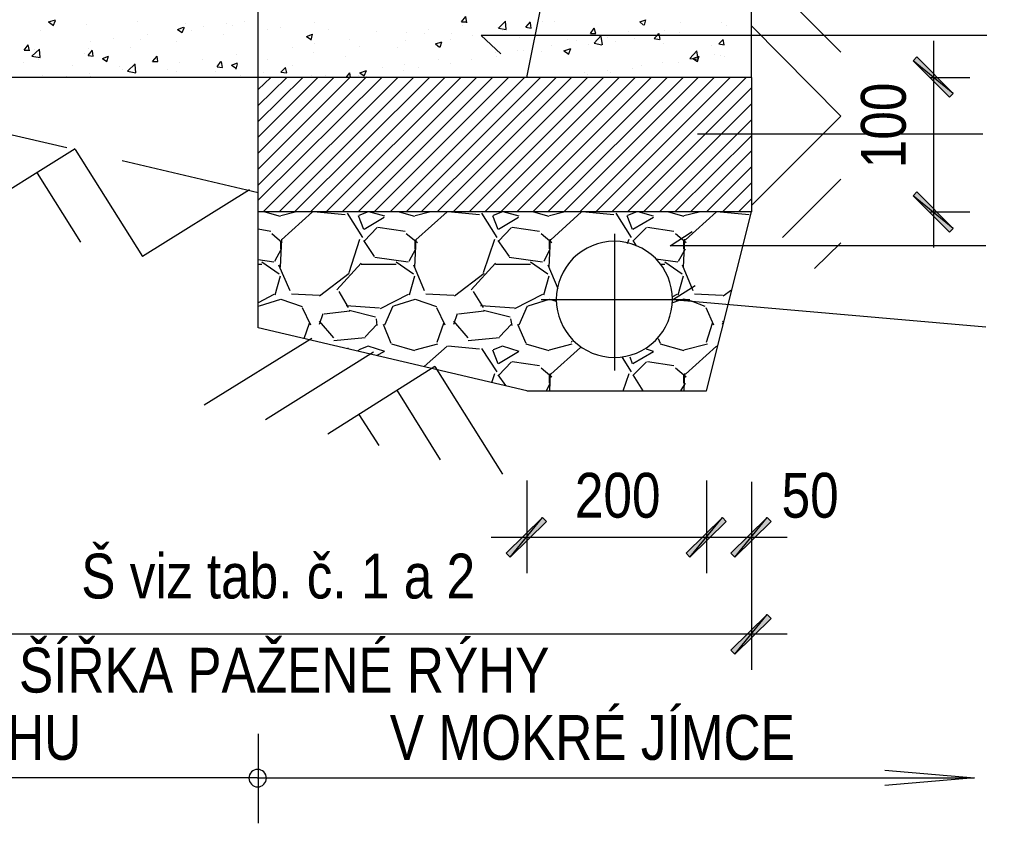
# Model space of a CAD drawing. Header units: millimetres. Extents: x 1 to 467423, y 3 to 105000.
# Tile 26 of 40: x 344214 to 344269, y 66178 to 66222. Entities that reach past the tile are written whole.
import ezdxf

# ---------------------------------------------------------------- set-up
doc = ezdxf.new("R2010")
doc.units = ezdxf.units.MM
doc.linetypes.add('atContinuous2', pattern=[0])
for name, color, linetype in [('CARKOV- 035', 7, 'Continuous'), ('CERCHOV- 013', 7, 'Continuous'), ('KOTY', 7, 'Continuous'), ('PLNA- 013', 7, 'Continuous'), ('PLNA- 015', 7, 'Continuous'), ('PLNA- 020', 7, 'Continuous'), ('PLNA- 035', 7, 'Continuous')]:
    doc.layers.add(name, color=color, linetype=linetype)
doc.layers.add('Kce_popis', color=174, linetype='Continuous', lineweight=18)
doc.layers.add('SRAFY', color=7, linetype='Continuous', lineweight=20)
doc.styles.add('STANDARD_NAROW', font='ARIALN.TTF')

msp = doc.modelspace()

# ---------------------------------------------------------------- hatches: boundary and pattern name
at = {"layer": 'KOTY'}
for points in [[(344266.27, 66218.386), (344264.026, 66220.207), (344264.238, 66220.419)], [(344266.058, 66218.175), (344266.27, 66218.386), (344264.026, 66220.207)], [(344266.27, 66210.854), (344264.026, 66212.675), (344264.238, 66212.887)], [(344266.058, 66210.643), (344266.27, 66210.854), (344264.026, 66212.675)], [(344241.333, 66192.734), (344241.545, 66192.523), (344243.365, 66194.724)], [(344241.545, 66192.523), (344243.365, 66194.724), (344243.577, 66194.512)], [(344251.367, 66192.734), (344251.579, 66192.523), (344253.399, 66194.724)], [(344251.579, 66192.523), (344253.399, 66194.724), (344253.611, 66194.512)], [(344253.865, 66192.734), (344254.077, 66192.523), (344255.897, 66194.724)], [(344254.077, 66192.523), (344255.897, 66194.724), (344256.109, 66194.512)], [(344253.865, 66187.324), (344254.077, 66187.112), (344255.897, 66189.313)], [(344254.077, 66187.112), (344255.897, 66189.313), (344256.109, 66189.102)]]:
    msp.add_hatch(color=0, dxfattribs=at).paths.add_polyline_path(points)

# ---------------------------------------------------------------- linework, layer by layer
at = {"layer": 'CARKOV- 035', "color": 7, "linetype": 'atContinuous2'}
for points in [[(344242.476, 66219.28), (344243.365, 66223.64)], [(344216.82, 66215.342), (344210.639, 66216.782)], [(344227.489, 66212.844), (344219.911, 66214.622)]]:
    msp.add_lwpolyline(points, dxfattribs=at)
at = {"layer": 'CERCHOV- 013', "color": 0, "linetype": 'atContinuous2'}
for points in [[(344227.489, 66219.322), (344227.489, 66225.672)], [(344227.489, 66216.147), (344227.489, 66216.147)], [(344227.489, 66209.542), (344227.489, 66212.971)]]:
    msp.add_lwpolyline(points, dxfattribs=at)
at = {"layer": 'KOTY', "color": 7, "linetype": 'atContinuous2'}
for points in [[(344238.835, 66222.37), (344239.089, 66222.666)], [(344239.132, 66222.328), (344239.089, 66222.666)], [(344215.804, 66222.37), (344216.185, 66222.497)], [(344215.804, 66222.37), (344216.058, 66222.201)], [(344216.058, 66222.158), (344216.185, 66222.455)], [(344217.921, 66222.243), (344217.921, 66222.243)], [(344220.757, 66222.412), (344220.757, 66222.412)], [(344223.425, 66222.285), (344223.425, 66222.285)], [(344224.441, 66222.116), (344224.441, 66222.116)], [(344225.711, 66222.285), (344225.711, 66222.285)], [(344226.092, 66222.201), (344226.092, 66222.201)], [(344226.727, 66222.412), (344226.727, 66222.412)], [(344230.664, 66222.328), (344230.664, 66222.328)], [(344238.835, 66222.37), (344239.132, 66222.37)], [(344238.878, 66222.201), (344238.878, 66222.201)], [(344240.91, 66222.031), (344241.291, 66222.412)], [(344241.333, 66221.947), (344241.291, 66222.412)], [(344242.434, 66222.074), (344242.688, 66222.37)], [(344242.73, 66222.031), (344242.688, 66222.328)], [(344243.365, 66222.37), (344243.365, 66222.37)], [(344244.043, 66222.412), (344244.043, 66222.412)], [(344248.785, 66222.37), (344249.123, 66222.497)], [(344248.785, 66222.37), (344248.996, 66222.201)], [(344249.039, 66222.201), (344249.123, 66222.497)], [(344251.071, 66222.328), (344251.071, 66222.328)], [(344253.315, 66222.328), (344253.315, 66222.328)], [(344253.611, 66222.158), (344253.611, 66222.158)], [(344215.338, 66221.904), (344215.338, 66221.904)], [(344221.308, 66221.693), (344221.308, 66221.693)], [(344223.001, 66221.947), (344223.34, 66222.074)], [(344223.001, 66221.947), (344223.255, 66221.777)], [(344223.255, 66221.777), (344223.382, 66222.074)], [(344223.806, 66221.904), (344223.806, 66221.904)], [(344225.541, 66221.65), (344225.541, 66221.65)], [(344228.039, 66221.947), (344228.039, 66221.947)], [(344228.759, 66222.074), (344228.759, 66222.074)], [(344230.199, 66221.566), (344230.537, 66221.693)], [(344230.199, 66221.566), (344230.453, 66221.396)], [(344230.453, 66221.354), (344230.537, 66221.693)], [(344231.426, 66221.947), (344231.426, 66221.947)], [(344234.094, 66221.862), (344234.094, 66221.862)], [(344235.745, 66221.777), (344235.745, 66221.777)], [(344236.761, 66221.735), (344236.761, 66221.735)], [(344236.972, 66221.947), (344236.972, 66221.947)], [(344238.285, 66221.735), (344238.285, 66221.735)], [(344239.428, 66221.608), (344239.428, 66221.608)], [(344240.867, 66222.074), (344240.867, 66222.074)], [(344240.91, 66222.031), (344241.333, 66221.947)], [(344241.122, 66221.904), (344241.122, 66221.904)], [(344242.434, 66222.074), (344242.73, 66222.031)], [(344246.033, 66221.735), (344246.244, 66222.031)], [(344246.033, 66221.735), (344246.329, 66221.735)], [(344246.329, 66221.735), (344246.244, 66222.031)], [(344246.244, 66221.185), (344246.625, 66221.608)], [(344246.71, 66221.1), (344246.625, 66221.566)], [(344248.149, 66221.82), (344248.149, 66221.82)], [(344248.276, 66221.65), (344248.276, 66221.65)], [(344249.589, 66221.439), (344249.758, 66221.608), (344249.843, 66221.735)], [(344249.928, 66221.396), (344249.885, 66221.608), (344249.843, 66221.735)], [(344250.182, 66221.904), (344250.182, 66221.904)], [(344250.986, 66221.777), (344250.986, 66221.777)], [(344214.449, 66220.804), (344214.661, 66221.1)], [(344214.746, 66220.761), (344214.661, 66221.1)], [(344218.133, 66221.269), (344218.133, 66221.269)], [(344219.403, 66221.439), (344219.403, 66221.439)], [(344220.927, 66221.396), (344220.927, 66221.396)], [(344222.959, 66221.269), (344222.959, 66221.269)], [(344230.664, 66221.142), (344230.664, 66221.142)], [(344232.569, 66221.396), (344232.569, 66221.396)], [(344233.162, 66221.015), (344233.162, 66221.015)], [(344235.702, 66221.354), (344235.702, 66221.354)], [(344237.396, 66221.142), (344237.735, 66221.269)], [(344237.396, 66221.142), (344237.608, 66220.973)], [(344237.65, 66220.973), (344237.735, 66221.269)], [(344238.2, 66221.396), (344238.2, 66221.396)], [(344242.095, 66221.523), (344242.095, 66221.523)], [(344243.873, 66221.058), (344243.873, 66221.058)], [(344244.763, 66221.396), (344244.763, 66221.396)], [(344245.228, 66221.312), (344245.228, 66221.312)], [(344245.906, 66221.1), (344245.906, 66221.1)], [(344246.244, 66221.185), (344246.668, 66221.1)], [(344247.006, 66221.481), (344247.006, 66221.481)], [(344247.43, 66221.269), (344247.43, 66221.269)], [(344248.488, 66221.439), (344248.488, 66221.439)], [(344249.589, 66221.439), (344249.885, 66221.396)], [(344250.097, 66221.185), (344250.097, 66221.185)], [(344252.764, 66221.058), (344252.764, 66221.058)], [(344253.188, 66221.142), (344253.442, 66221.396)], [(344253.188, 66221.142), (344253.484, 66221.1)], [(344253.484, 66221.1), (344253.442, 66221.396)], [(344214.449, 66220.804), (344214.746, 66220.804)], [(344214.873, 66220.465), (344215.296, 66220.846)], [(344214.873, 66220.465), (344215.338, 66220.38)], [(344215, 66220.846), (344215, 66220.846)], [(344215.338, 66220.38), (344215.296, 66220.846)], [(344217.836, 66220.592), (344217.836, 66220.592)], [(344218.006, 66220.888), (344218.006, 66220.888)], [(344218.006, 66220.507), (344218.26, 66220.804)], [(344218.006, 66220.507), (344218.302, 66220.465)], [(344218.302, 66220.465), (344218.26, 66220.761)], [(344218.81, 66220.338), (344219.149, 66220.465)], [(344219.064, 66220.169), (344219.149, 66220.465)], [(344220.376, 66220.931), (344220.376, 66220.931)], [(344221.604, 66220.169), (344221.858, 66220.465)], [(344221.901, 66220.169), (344221.858, 66220.465)], [(344226.261, 66220.55), (344226.261, 66220.55)], [(344229.437, 66220.973), (344229.437, 66220.973)], [(344230.58, 66220.677), (344230.58, 66220.677)], [(344235.279, 66220.931), (344235.279, 66220.931)], [(344240.74, 66220.677), (344240.74, 66220.677)], [(344241.968, 66220.804), (344241.968, 66220.804)], [(344242.307, 66220.804), (344242.307, 66220.804)], [(344243.323, 66220.719), (344243.323, 66220.719)], [(344244.551, 66220.761), (344244.932, 66220.888)], [(344244.551, 66220.761), (344244.805, 66220.592)], [(344244.805, 66220.55), (344244.932, 66220.888)], [(344251.579, 66220.338), (344251.96, 66220.761)], [(344251.748, 66220.338), (344252.087, 66220.465)], [(344252.044, 66220.296), (344251.96, 66220.761)], [(344252.002, 66220.169), (344252.087, 66220.465)], [(344252.976, 66220.55), (344252.976, 66220.55)], [(344253.272, 66220.507), (344253.272, 66220.507)], [(344253.526, 66220.465), (344253.526, 66220.465)], [(344214.407, 66220.084), (344214.407, 66220.084)], [(344215.084, 66220.38), (344215.084, 66220.38)], [(344215.254, 66220.253), (344215.254, 66220.253)], [(344217.116, 66219.957), (344217.116, 66219.957)], [(344218.81, 66220.338), (344219.064, 66220.169)], [(344220.207, 66219.618), (344220.63, 66220.042)], [(344220.673, 66219.534), (344220.63, 66219.999)], [(344221.604, 66220.169), (344221.901, 66220.169)], [(344223.128, 66220.126), (344223.128, 66220.126)], [(344224.398, 66220.296), (344224.398, 66220.296)], [(344225.203, 66219.872), (344225.414, 66220.169)], [(344225.499, 66219.83), (344225.457, 66220.169)], [(344225.457, 66219.957), (344225.457, 66219.957)], [(344226.007, 66219.957), (344226.346, 66220.084)], [(344226.007, 66219.957), (344226.261, 66219.788)], [(344226.261, 66219.745), (344226.346, 66220.042)], [(344227.997, 66220.296), (344227.997, 66220.296)], [(344229.437, 66219.915), (344229.437, 66219.915)], [(344232.358, 66220.423), (344232.358, 66220.423)], [(344235.66, 66219.999), (344235.66, 66219.999)], [(344237.565, 66220.253), (344237.565, 66220.253)], [(344238.2, 66220.042), (344238.2, 66220.042)], [(344239.386, 66220.296), (344239.386, 66220.296)], [(344240.783, 66220.423), (344240.783, 66220.423)], [(344248.869, 66219.915), (344248.869, 66219.915)], [(344250.055, 66220.084), (344250.055, 66220.084)], [(344250.944, 66220.084), (344250.944, 66220.084)], [(344251.579, 66220.338), (344252.002, 66220.296)], [(344251.748, 66220.338), (344252.002, 66220.169)], [(344252.002, 66220.338), (344252.002, 66220.338)], [(344266.27, 66218.386), (344264.026, 66220.207), (344264.238, 66220.419), (344266.27, 66218.386)], [(344266.058, 66218.175), (344266.27, 66218.386), (344264.026, 66220.207), (344266.058, 66218.175)], [(344215.465, 66219.407), (344215.465, 66219.407)], [(344218.09, 66219.491), (344218.09, 66219.491)], [(344219.784, 66219.872), (344219.784, 66219.872)], [(344219.953, 66219.703), (344219.953, 66219.703)], [(344220.207, 66219.618), (344220.673, 66219.534)], [(344222.451, 66219.745), (344222.451, 66219.745)], [(344222.917, 66219.618), (344222.917, 66219.618)], [(344225.118, 66219.618), (344225.118, 66219.618)], [(344225.203, 66219.872), (344225.499, 66219.83)], [(344226.515, 66219.407), (344226.515, 66219.407)], [(344227.785, 66219.534), (344227.785, 66219.534)], [(344228.759, 66219.576), (344229.013, 66219.83)], [(344228.759, 66219.576), (344229.098, 66219.534)], [(344229.098, 66219.534), (344229.013, 66219.83)], [(344230.453, 66219.407), (344230.453, 66219.407)], [(344231.257, 66219.407), (344231.257, 66219.407)], [(344232.4, 66219.28), (344232.612, 66219.534)], [(344232.654, 66219.28), (344232.612, 66219.534)], [(344233.077, 66219.364), (344233.077, 66219.364)], [(344233.162, 66219.534), (344233.543, 66219.661)], [(344233.162, 66219.534), (344233.416, 66219.364)], [(344233.416, 66219.364), (344233.543, 66219.661)], [(344234.432, 66219.83), (344234.432, 66219.83)], [(344235.618, 66219.661), (344235.618, 66219.661)], [(344236.464, 66219.83), (344236.464, 66219.83)], [(344245.694, 66219.534), (344245.694, 66219.534)], [(344245.863, 66219.449), (344245.863, 66219.449)], [(344246.964, 66219.661), (344246.964, 66219.661)], [(344247.133, 66219.576), (344247.133, 66219.576)], [(344248.403, 66219.788), (344248.403, 66219.788)], [(344216.82, 66219.322), (344216.82, 66219.322)], [(344218.133, 66219.322), (344218.133, 66219.322)], [(344233.543, 66219.322), (344233.543, 66219.322)], [(344266.27, 66210.854), (344264.026, 66212.675), (344264.238, 66212.887), (344266.27, 66210.854)], [(344266.058, 66210.643), (344266.27, 66210.854), (344264.026, 66212.675), (344266.058, 66210.643)], [(344227.87, 66211.786), (344228.717, 66211.532)], [(344228.759, 66211.574), (344229.564, 66211.786)], [(344230.537, 66211.786), (344228.801, 66210.219)], [(344232.358, 66211.617), (344230.58, 66211.786)], [(344233.332, 66210.346), (344232.485, 66211.701)], [(344233.628, 66211.786), (344233.12, 66211.574)], [(344234.559, 66211.532), (344233.67, 66211.786)], [(344235.364, 66211.786), (344236.21, 66211.532)], [(344236.253, 66211.574), (344237.057, 66211.786)], [(344238.031, 66211.786), (344236.295, 66210.219)], [(344239.851, 66211.617), (344238.073, 66211.786)], [(344240.825, 66210.346), (344239.978, 66211.701)], [(344241.122, 66211.786), (344240.613, 66211.574)], [(344242.053, 66211.532), (344241.164, 66211.786)], [(344242.857, 66211.786), (344243.704, 66211.532)], [(344243.746, 66211.574), (344244.551, 66211.786)], [(344245.525, 66211.786), (344243.831, 66210.219)], [(344247.345, 66211.617), (344245.567, 66211.786)], [(344248.319, 66210.346), (344247.472, 66211.701)], [(344248.615, 66211.786), (344248.107, 66211.574)], [(344249.547, 66211.532), (344248.7, 66211.786)], [(344250.393, 66211.786), (344251.24, 66211.532)], [(344251.24, 66211.574), (344252.087, 66211.786)], [(344253.061, 66211.786), (344251.325, 66210.219)], [(344254.881, 66211.617), (344253.061, 66211.786)], [(344233.077, 66211.574), (344233.374, 66210.812)], [(344233.416, 66210.812), (344234.517, 66211.49)], [(344240.571, 66211.574), (344240.867, 66210.812)], [(344240.91, 66210.812), (344242.011, 66211.49)], [(344248.065, 66211.574), (344248.361, 66210.812)], [(344248.403, 66210.812), (344249.547, 66211.49)], [(344228.209, 66210.685), (344227.489, 66210.812)], [(344228.844, 66210.05), (344228.251, 66210.558)], [(344234.136, 66210.897), (344233.416, 66210.135)], [(344235.702, 66210.685), (344234.178, 66210.897)], [(344236.38, 66210.05), (344235.745, 66210.558)], [(344241.63, 66210.897), (344240.91, 66210.135)], [(344243.196, 66210.685), (344241.672, 66210.897)], [(344243.873, 66210.05), (344243.281, 66210.558)], [(344249.166, 66210.897), (344248.403, 66210.135)], [(344250.69, 66210.685), (344249.208, 66210.897)], [(344251.367, 66210.05), (344250.774, 66210.558)], [(344228.801, 66210.262), (344228.717, 66208.695)], [(344228.759, 66209.711), (344228.759, 66210.135)], [(344232.569, 66208.399), (344233.162, 66210.262)], [(344233.374, 66210.177), (344233.967, 66209.288)], [(344236.295, 66210.262), (344236.21, 66208.695)], [(344236.253, 66209.711), (344236.253, 66210.135)], [(344240.063, 66208.399), (344240.698, 66210.262)], [(344240.867, 66210.177), (344241.503, 66209.288)], [(344243.789, 66210.262), (344243.704, 66208.695)], [(344243.746, 66209.711), (344243.746, 66210.135)], [(344248.107, 66210.008), (344248.192, 66210.262)], [(344248.403, 66210.177), (344248.573, 66209.881)], [(344251.282, 66210.262), (344251.198, 66208.695)], [(344251.24, 66209.711), (344251.24, 66210.135)], [(344228.42, 66209.034), (344228.801, 66209.711)], [(344235.914, 66209.034), (344236.295, 66209.711)], [(344243.45, 66209.034), (344243.789, 66209.711)], [(344250.944, 66209.034), (344251.325, 66209.711)], [(344227.489, 66209.119), (344228.378, 66208.992)], [(344227.701, 66208.992), (344228.674, 66208.314)], [(344231.892, 66207.425), (344233.247, 66208.907)], [(344234.009, 66209.246), (344235.872, 66208.992)], [(344235.194, 66208.992), (344236.168, 66208.314)], [(344239.386, 66207.425), (344240.74, 66208.907)], [(344241.503, 66209.246), (344243.365, 66208.992)], [(344242.688, 66208.992), (344243.662, 66208.314)], [(344249.674, 66209.161), (344250.901, 66208.992)], [(344250.182, 66208.992), (344251.155, 66208.314)], [(344227.489, 66208.865), (344227.701, 66208.865)], [(344228.632, 66208.822), (344229.267, 66207.383)], [(344230.918, 66207.086), (344232.569, 66208.357)], [(344233.247, 66208.865), (344235.194, 66208.865)], [(344236.168, 66208.822), (344236.761, 66207.383)], [(344238.454, 66207.086), (344240.105, 66208.357)], [(344240.74, 66208.865), (344242.688, 66208.865)], [(344243.662, 66208.822), (344244.212, 66207.51)], [(344249.928, 66208.865), (344250.182, 66208.865)], [(344251.155, 66208.822), (344251.748, 66207.383)], [(344228.717, 66208.187), (344228.42, 66207.129)], [(344236.21, 66208.187), (344235.914, 66207.129)], [(344243.704, 66208.187), (344243.408, 66207.129)], [(344251.198, 66208.187), (344250.901, 66207.129)], [(344232.527, 66206.451), (344232.019, 66207.34)], [(344240.063, 66206.451), (344239.513, 66207.34)], [(344253.442, 66207.086), (344253.907, 66207.425)], [(344228.378, 66207.171), (344227.489, 66206.705)], [(344227.574, 66206.536), (344228.759, 66206.917)], [(344228.759, 66206.917), (344229.945, 66206.494)], [(344229.352, 66207.213), (344230.918, 66207.129)], [(344235.872, 66207.171), (344234.305, 66206.367)], [(344235.067, 66206.536), (344236.253, 66206.917)], [(344236.253, 66206.917), (344237.438, 66206.494)], [(344236.845, 66207.213), (344238.412, 66207.129)], [(344243.365, 66207.171), (344241.799, 66206.367)], [(344242.561, 66206.536), (344243.746, 66206.917)], [(344243.746, 66206.917), (344244.127, 66206.79)], [(344250.859, 66207.171), (344250.605, 66207.044)], [(344251.24, 66206.917), (344250.986, 66206.832), (344250.605, 66206.705)], [(344252.426, 66206.494), (344251.663, 66206.79), (344251.24, 66206.917)], [(344251.833, 66207.213), (344253.399, 66207.129)], [(344227.489, 66206.494), (344227.531, 66206.536)], [(344229.945, 66206.451), (344230.41, 66205.478)], [(344232.612, 66206.24), (344231.172, 66206.07)], [(344234.263, 66206.409), (344232.4, 66206.536)], [(344234.051, 66205.901), (344232.569, 66206.282)], [(344234.559, 66205.478), (344235.025, 66206.536)], [(344237.438, 66206.451), (344237.904, 66205.478)], [(344240.105, 66206.24), (344238.666, 66206.07)], [(344241.799, 66206.409), (344239.894, 66206.536)], [(344241.545, 66205.901), (344240.063, 66206.282)], [(344242.053, 66205.478), (344242.519, 66206.536)], [(344252.468, 66206.451), (344252.891, 66205.478)], [(344230.918, 66205.52), (344231.13, 66206.113)], [(344231.723, 66204.758), (344230.918, 66205.689)], [(344234.136, 66205.435), (344234.094, 66205.816)], [(344238.412, 66205.52), (344238.624, 66206.113)], [(344239.216, 66204.758), (344238.412, 66205.689)], [(344241.672, 66205.435), (344241.587, 66205.816)], [(344253.442, 66205.647), (344253.399, 66205.689)], [(344253.399, 66205.52), (344253.442, 66205.605)], [(344230.072, 66204.716), (344230.368, 66205.562)], [(344234.136, 66205.52), (344233.459, 66204.8)], [(344234.475, 66205.52), (344234.898, 66204.462)], [(344237.481, 66204.504), (344237.862, 66205.562)], [(344241.63, 66205.52), (344240.952, 66204.8)], [(344241.968, 66205.52), (344242.434, 66204.462)], [(344252.51, 66204.504), (344252.849, 66205.562)], [(344233.459, 66204.758), (344231.723, 66204.589)], [(344240.952, 66204.758), (344239.216, 66204.589)], [(344244.974, 66204.504), (344245.017, 66204.589)], [(344249.801, 66204.716), (344249.928, 66204.462)], [(344232.527, 66204.165), (344232.485, 66204.165)], [(344233.077, 66204.081), (344233.12, 66203.996)], [(344233.628, 66204.292), (344233.12, 66204.081)], [(344234.559, 66203.996), (344233.628, 66204.292)], [(344234.136, 66203.784), (344234.517, 66203.996)], [(344234.94, 66204.419), (344236.21, 66204.038)], [(344236.253, 66204.081), (344237.523, 66204.419)], [(344238.031, 66204.292), (344236.761, 66203.149)], [(344239.851, 66204.123), (344238.073, 66204.292)], [(344240.825, 66202.853), (344239.978, 66204.165)], [(344240.571, 66204.081), (344240.867, 66203.318)], [(344241.122, 66204.292), (344240.613, 66204.081)], [(344240.91, 66203.318), (344242.011, 66203.996)], [(344242.053, 66203.996), (344241.122, 66204.292)], [(344242.434, 66204.419), (344243.704, 66204.038)], [(344243.746, 66204.081), (344245.017, 66204.419)], [(344245.482, 66204.208), (344243.831, 66202.726)], [(344248.403, 66203.318), (344249.547, 66203.996)], [(344249.547, 66203.996), (344249.166, 66204.123)], [(344249.928, 66204.419), (344251.24, 66204.038)], [(344251.24, 66204.081), (344252.553, 66204.419)], [(344253.061, 66204.292), (344251.325, 66202.726)], [(344253.103, 66204.25), (344253.061, 66204.292)], [(344241.63, 66203.403), (344240.91, 66202.641)], [(344243.196, 66203.191), (344241.672, 66203.403)], [(344248.319, 66202.853), (344247.811, 66203.657)], [(344248.234, 66203.699), (344248.361, 66203.318)], [(344249.166, 66203.403), (344248.403, 66202.641)], [(344250.69, 66203.191), (344249.208, 66203.403)], [(344243.873, 66202.556), (344243.281, 66203.064)], [(344251.367, 66202.556), (344250.774, 66203.064)], [(344240.529, 66202.26), (344240.698, 66202.768)], [(344240.867, 66202.683), (344241.291, 66202.091)], [(344243.789, 66202.768), (344243.746, 66201.794)], [(344243.746, 66202.218), (344243.746, 66202.641)], [(344247.853, 66201.794), (344248.192, 66202.768)], [(344248.403, 66202.683), (344248.954, 66201.794)], [(344251.282, 66202.768), (344251.24, 66201.794)], [(344251.24, 66202.218), (344251.24, 66202.641)], [(344243.577, 66201.794), (344243.789, 66202.218)], [(344251.071, 66201.794), (344251.325, 66202.218)], [(344242.476, 66196.799), (344242.476, 66191.633)], [(344252.51, 66196.799), (344252.51, 66191.633)], [(344255.008, 66196.714), (344255.008, 66191.633)], [(344255.008, 66196.714), (344255.008, 66186.223)], [(344241.333, 66192.734), (344241.545, 66192.523), (344243.365, 66194.724), (344241.333, 66192.734)], [(344241.545, 66192.523), (344243.365, 66194.724), (344243.577, 66194.512), (344241.545, 66192.523)], [(344251.367, 66192.734), (344251.579, 66192.523), (344253.399, 66194.724), (344251.367, 66192.734)], [(344251.579, 66192.523), (344253.399, 66194.724), (344253.611, 66194.512), (344251.579, 66192.523)], [(344253.865, 66192.734), (344254.077, 66192.523), (344255.897, 66194.724), (344253.865, 66192.734)], [(344254.077, 66192.523), (344255.897, 66194.724), (344256.109, 66194.512), (344254.077, 66192.523)], [(344240.486, 66193.623), (344254.5, 66193.623)], [(344250.478, 66193.623), (344256.998, 66193.623)], [(344253.865, 66187.324), (344254.077, 66187.112), (344255.897, 66189.313), (344253.865, 66187.324)], [(344254.077, 66187.112), (344255.897, 66189.313), (344256.109, 66189.102), (344254.077, 66187.112)], [(344256.998, 66188.213), (344197.98, 66188.213)]]:
    msp.add_lwpolyline(points, dxfattribs=at)
at = {"layer": 'PLNA- 013', "color": 7, "linetype": 'atContinuous2'}
for points in [[(344255.008, 66225.672), (344260.004, 66220.677)], [(344255.008, 66222.158), (344260.004, 66217.12)], [(344239.936, 66221.608), (344241.037, 66220.592)], [(344255.008, 66212.125), (344260.004, 66217.12)], [(344267.921, 66216.104), (344252.002, 66216.104)], [(344217.286, 66215.3), (344211.274, 66211.532)], [(344217.286, 66215.257), (344221.054, 66209.288)], [(344215.169, 66213.945), (344217.582, 66210.092)], [(344256.744, 66210.346), (344260.004, 66213.606)], [(344227.023, 66213.014), (344221.054, 66209.288)], [(344247.387, 66202.937), (344247.387, 66210.558)], [(344268.09, 66209.881), (344250.478, 66209.881), (344251.706, 66210.685)], [(344258.522, 66208.611), (344260.004, 66210.05)], [(344250.605, 66206.875), (344251.875, 66207.679)], [(344251.579, 66206.875), (344247.387, 66206.875), (344243.281, 66206.875)], [(344268.09, 66205.351), (344250.605, 66206.875)], [(344230.495, 66204.716), (344224.483, 66200.99)], [(344233.924, 66203.954), (344227.912, 66200.186)], [(344237.354, 66203.149), (344231.384, 66199.381)], [(344237.354, 66203.149), (344241.122, 66197.137)], [(344235.237, 66201.837), (344237.65, 66197.942)], [(344233.12, 66200.482), (344234.221, 66198.746)]]:
    msp.add_lwpolyline(points, dxfattribs=at)
at = {"layer": 'PLNA- 013', "color": 0, "linetype": 'atContinuous2'}
msp.add_lwpolyline([(344268.133, 66221.608), (344239.936, 66221.608)], dxfattribs=at)
at = {"layer": 'PLNA- 015', "color": 7, "linetype": 'atContinuous2'}
for points in [[(344227.489, 66182.666), (344227.489, 66177.671)], [(344227.447, 66180.211), (344187.438, 66180.211)], [(344227.447, 66180.211), (344267.455, 66180.211)]]:
    msp.add_lwpolyline(points, dxfattribs=at)
for centre, start, end in [((344227.467, 66180.19), 89.9514, 180.0485), ((344227.468, 66180.19), 359.9515, 90.0486), ((344227.467, 66180.189), 179.9515, 270.0486), ((344227.468, 66180.189), 269.9514, 0.0485)]:
    msp.add_arc(centre, 0.486, start, end, dxfattribs=at)
at = {"layer": 'PLNA- 020', "color": 7, "linetype": 'atContinuous2'}
msp.add_lwpolyline([(344262.459, 66180.634), (344267.455, 66180.211), (344262.459, 66179.788)], dxfattribs=at)
at = {"layer": 'PLNA- 035', "color": 7, "linetype": 'atContinuous2'}
for points in [[(344255.008, 66219.28), (344255.008, 66315.173), (344277.489, 66315.173)], [(344265.169, 66221.312), (344265.169, 66209.796)], [(344255.008, 66219.28), (344255.008, 66211.786), (344227.489, 66211.786)], [(344227.489, 66205.308), (344227.489, 66219.28)], [(344265, 66219.28), (344267.201, 66219.28)], [(344242.476, 66201.794), (344252.51, 66201.794), (344255.008, 66211.786)], [(344265, 66211.786), (344267.201, 66211.786)], [(344242.476, 66201.794), (344227.489, 66205.308)]]:
    msp.add_lwpolyline(points, dxfattribs=at)
at = {"layer": 'PLNA- 035', "color": 0, "linetype": 'atContinuous2'}
msp.add_lwpolyline([(344255.008, 66219.28), (344212.502, 66219.28)], dxfattribs=at)
at = {"layer": 'PLNA- 035', "color": 7, "linetype": 'atContinuous2'}
for centre, start, end in [((344247.364, 66206.899), 89.9522, 180.0478), ((344247.369, 66206.899), 359.9522, 90.0478), ((344247.364, 66206.893), 179.9522, 270.0478), ((344247.369, 66206.893), 269.9522, 0.0478)]:
    msp.add_arc(centre, 3.236, start, end, dxfattribs=at)
at = {"layer": 'SRAFY', "color": 7, "linetype": 'atContinuous2'}
for points in [[(344227.489, 66218.602), (344228.209, 66219.28)], [(344227.489, 66217.713), (344229.098, 66219.28)], [(344227.489, 66216.824), (344229.987, 66219.28)], [(344227.489, 66215.935), (344230.834, 66219.28)], [(344227.489, 66215.046), (344231.723, 66219.28)], [(344227.489, 66214.157), (344232.612, 66219.28)], [(344227.489, 66213.268), (344233.501, 66219.28)], [(344227.489, 66212.421), (344234.39, 66219.28)], [(344227.785, 66211.786), (344235.279, 66219.28)], [(344228.674, 66211.786), (344236.168, 66219.28)], [(344229.521, 66211.786), (344237.057, 66219.28)], [(344230.41, 66211.786), (344237.904, 66219.28)], [(344231.299, 66211.786), (344238.793, 66219.28)], [(344232.188, 66211.786), (344239.682, 66219.28)], [(344233.077, 66211.786), (344240.571, 66219.28)], [(344233.967, 66211.786), (344241.46, 66219.28)], [(344234.856, 66211.786), (344242.349, 66219.28)], [(344235.745, 66211.786), (344243.238, 66219.28)], [(344236.591, 66211.786), (344244.127, 66219.28)], [(344237.481, 66211.786), (344244.974, 66219.28)], [(344238.37, 66211.786), (344245.863, 66219.28)], [(344239.259, 66211.786), (344246.752, 66219.28)], [(344240.148, 66211.786), (344247.641, 66219.28)], [(344241.037, 66211.786), (344248.531, 66219.28)], [(344241.926, 66211.786), (344249.42, 66219.28)], [(344242.815, 66211.786), (344250.309, 66219.28)], [(344243.662, 66211.786), (344251.198, 66219.28)], [(344244.551, 66211.786), (344252.044, 66219.28)], [(344245.44, 66211.786), (344252.934, 66219.28)], [(344246.329, 66211.786), (344253.823, 66219.28)], [(344247.218, 66211.786), (344254.712, 66219.28)], [(344248.107, 66211.786), (344255.008, 66218.687)], [(344248.996, 66211.786), (344255.008, 66217.798)], [(344249.885, 66211.786), (344255.008, 66216.909)], [(344250.732, 66211.786), (344255.008, 66216.02)], [(344251.621, 66211.786), (344255.008, 66215.173)], [(344252.51, 66211.786), (344255.008, 66214.284)], [(344253.399, 66211.786), (344255.008, 66213.395)], [(344254.288, 66211.786), (344255.008, 66212.506)]]:
    msp.add_lwpolyline(points, dxfattribs=at)

# ---------------------------------------------------------------- texts
at = {"layer": 'Kce_popis', "insert": (344262.389, 66214.211), "char_height": 2.5, "attachment_point": 4, "rotation": 90, "line_spacing_factor": 0.84, "style": 'STANDARD_NAROW'}
msp.add_mtext_dynamic_manual_height_columns('100', width=45.08323, gutter_width=1, heights=[0], dxfattribs=at)
at = {"layer": 'Kce_popis', "char_height": 2.5, "attachment_point": 4, "line_spacing_factor": 0.84, "style": 'STANDARD_NAROW'}
for s, insert in [('200', (344245.164, 66195.951)), ('50', (344256.693, 66195.951)), ('Š viz tab. č. 1 a 2', (344217.628, 66191.445)), ('ŠÍŘKA PAŽENÉ RÝHY', (344214.155, 66186.196)), ('V MOKRÉ JÍMCE', (344234.84, 66182.443)), ('V SUCHU', (344204.747, 66182.443))]:
    msp.add_mtext_dynamic_manual_height_columns(s, width=45.08323, gutter_width=1, heights=[0], dxfattribs=dict(at, insert=insert))

doc.saveas('drawing.dxf')
